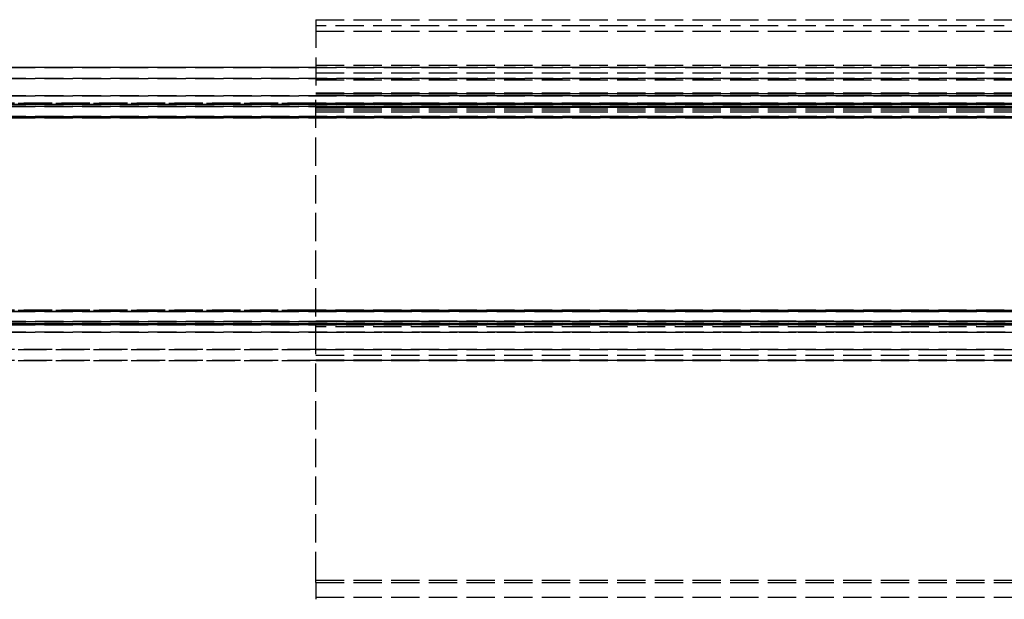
# Model space of a CAD drawing. Header units: millimetres. Extents: x -205 to 205, y 0 to 637.
# Tile 71 of 82: x 48 to 100, y 375 to 406. Entities that reach past the tile are written whole.
import ezdxf

# ---------------------------------------------------------------- set-up
doc = ezdxf.new("R2010")
doc.units = ezdxf.units.MM
doc.header["$LTSCALE"] = 10
doc.linetypes.add('ALLCAD_Strich', pattern=[0.2, 0.15, -0.05])
doc.layers.add('BESCH_KONT_sich_schn_grun_2d', color=10, linetype='Continuous')

msp = doc.modelspace()

# ---------------------------------------------------------------- linework, layer by layer
at = {"layer": 'BESCH_KONT_sich_schn_grun_2d', "linetype": 'ALLCAD_Strich'}
for p, q in [((63.9, 405.766), (63.9, 401.88)), ((63.9, 405.766), (172.45, 405.766)), ((63.9, 405.76), (172.45, 405.76)), ((172.45, 405.438), (63.9, 405.438)), ((63.9, 405.153), (172.45, 405.153)), ((-172.5, 403.227), (172.5, 403.227)), ((172.5, 403.227), (-172.5, 403.227)), ((63.9, 403.23), (-63.9, 403.23)), ((63.9, 403.23), (-63.9, 403.23)), ((63.9, 403.351), (172.45, 403.351)), ((172.45, 403.23), (63.9, 403.23)), ((172.45, 403.23), (63.9, 403.23)), ((172.5, 402.651), (-172.5, 402.651)), ((-172.5, 402.651), (172.5, 402.651)), ((63.9, 402.941), (172.45, 402.941)), ((63.9, 402.578), (172.45, 402.578)), ((172.5, 401.73), (-172.5, 401.73)), ((172.5, 401.73), (-172.5, 401.73)), ((-172.5, 401.729), (172.5, 401.729)), ((172.5, 401.729), (-172.5, 401.729)), ((63.9, 401.88), (172.45, 401.88)), ((63.9, 376.016), (63.9, 401.88)), ((63.9, 401.849), (172.45, 401.849)), ((172.45, 401.83), (63.9, 401.83)), ((63.9, 401.755), (172.45, 401.755)), ((63.9, 401.75), (172.45, 401.75)), ((172.5, 401.256), (-172.5, 401.256)), ((-172.5, 401.256), (172.5, 401.256)), ((172.5, 401.153), (-172.5, 401.153)), ((-172.5, 401.153), (172.5, 401.153)), ((63.9, 401.334), (-63.9, 401.334)), ((-63.9, 401.334), (63.9, 401.334)), ((63.9, 401.334), (172.45, 401.334)), ((172.45, 401.334), (63.9, 401.334)), ((63.9, 401.334), (172.45, 401.334)), ((63.9, 401.166), (172.45, 401.166)), ((172.45, 401.1), (63.9, 401.1)), ((63.9, 401.083), (172.45, 401.083)), ((63.9, 400.983), (172.45, 400.983)), ((172.5, 400.628), (-172.5, 400.628)), ((-172.5, 400.628), (172.5, 400.628)), ((-172.5, 400.549), (172.5, 400.549)), ((172.5, 400.549), (-172.5, 400.549)), ((63.9, 400.867), (172.45, 400.867)), ((63.9, 400.597), (172.45, 400.597)), ((172.5, 390.271), (-172.5, 390.271)), ((-172.5, 390.271), (172.5, 390.271)), ((63.9, 390.35), (-63.9, 390.35)), ((-63.9, 390.35), (63.9, 390.35)), ((63.9, 390.35), (172.45, 390.35)), ((172.45, 390.35), (63.9, 390.35)), ((63.9, 390.35), (172.45, 390.35)), ((172.5, 389.746), (-172.5, 389.746)), ((-172.5, 389.746), (172.5, 389.746)), ((172.5, 389.643), (-172.5, 389.643)), ((-172.5, 389.643), (172.5, 389.643)), ((-172.5, 389.564), (172.5, 389.564)), ((172.5, 389.564), (-172.5, 389.564)), ((63.9, 389.772), (172.45, 389.772)), ((63.9, 389.609), (172.45, 389.609)), ((172.45, 389.458), (63.9, 389.458)), ((-172.5, 389.17), (172.5, 389.17)), ((172.5, 389.17), (-172.5, 389.17)), ((172.5, 389.169), (-172.5, 389.169)), ((172.5, 389.169), (-172.5, 389.169)), ((63.9, 389.179), (172.45, 389.179)), ((-63.9, 388.248), (63.9, 388.248)), ((63.9, 388.248), (-63.9, 388.248)), ((63.9, 388.248), (172.45, 388.248)), ((63.9, 388.248), (172.45, 388.248)), ((172.45, 388.248), (63.9, 388.248)), ((63.9, 387.96), (172.45, 387.96)), ((63.9, 387.672), (-63.9, 387.672)), ((-63.9, 387.672), (63.9, 387.672)), ((63.9, 387.669), (-63.9, 387.669)), ((63.9, 387.669), (-63.9, 387.669)), ((63.9, 387.704), (172.45, 387.704)), ((63.9, 387.702), (172.45, 387.702)), ((172.45, 387.672), (63.9, 387.672)), ((63.9, 387.672), (172.45, 387.672)), ((172.45, 387.669), (63.9, 387.669)), ((172.45, 387.669), (63.9, 387.669)), ((63.9, 376.016), (172.45, 376.016)), ((63.9, 375.885), (63.9, 376.016)), ((63.9, 375.885), (172.45, 375.885)), ((63.9, 375.885), (63.9, 375.111)), ((63.9, 375.111), (63.9, 374.995)), ((63.9, 375.111), (172.45, 375.111))]:
    msp.add_line(p, q, dxfattribs=at)

doc.saveas('drawing.dxf')
